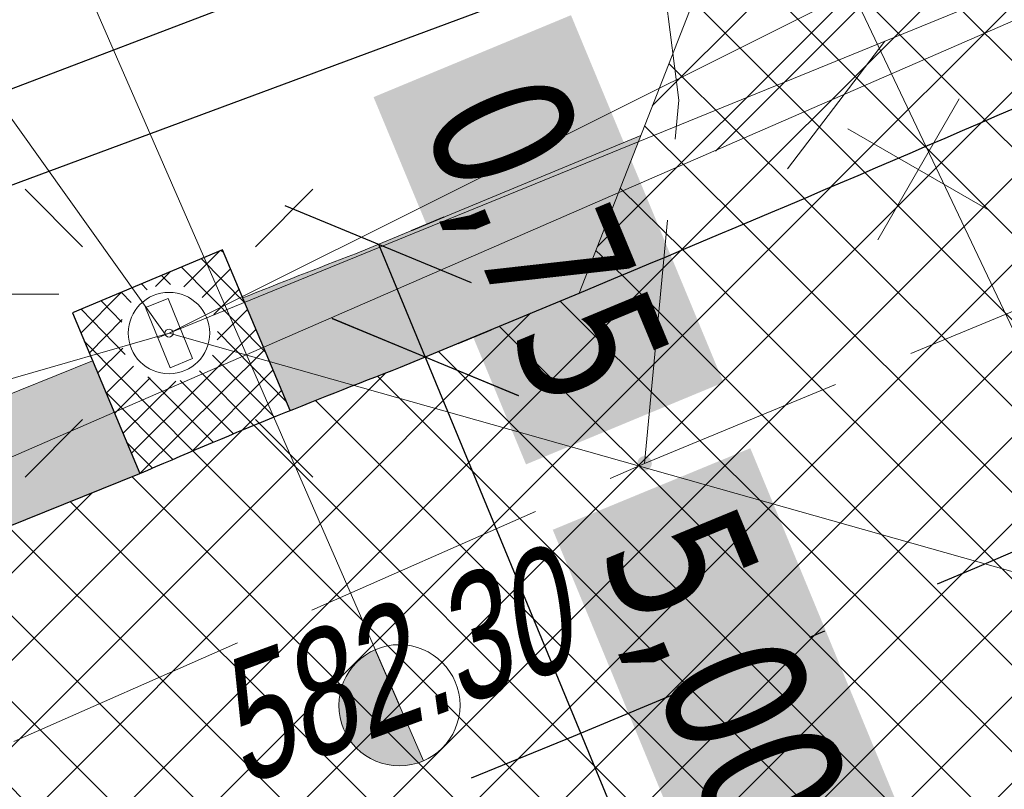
# Model space of a CAD drawing. Header units: metres. Extents: x 7403618 to 7449367, y 5479833 to 5516047.
# Tile 44 of 72: x 7449052 to 7449058, y 5479910 to 5479915. Entities that reach past the tile are written whole.
import ezdxf

# ---------------------------------------------------------------- set-up
doc = ezdxf.new("R2010")
doc.units = ezdxf.units.M
doc.header["$MEASUREMENT"] = 0
for name, pattern in [('0.5_0.5', [1, 0.5, -0.5]), ('3_SUEP_A', [0]), ('3_SUKP', [0]), ('3_SUTP_A', [0]), ('3_SUWP', [0]), ('DASHDOT', [1, 0.5, -0.25, 0, -0.25]), ('KTJZ01-500', [2, 1.5, -0.5])]:
    doc.linetypes.add(name, pattern=pattern)
doc.layers.get('0').update_dxf_attribs({"linetype": 'CONTINUOUS', "lineweight": 9})
doc.layers.get('Defpoints').update_dxf_attribs({"linetype": 'CONTINUOUS'})
for name, color, linetype, lineweight in [('0_kraw_najazd', 212, 'CONTINUOUS', 30), ('0_kraw_wysoki', 152, 'CONTINUOUS', 30), ('_MPZP_linie rozgraniczajace', 7, 'CONTINUOUS', 0), ('demontaż', 1, 'CONTINUOUS', 9), ('DR_ASFALT', 120, 'CONTINUOUS', 0), ('KANDESZCZ', 82, 'CONTINUOUS', 30), ('kilometraż', 251, 'CONTINUOUS', 9), ('KTJZ01', 7, 'CONTINUOUS', 15), ('mdcp', 253, 'CONTINUOUS', 5), ('OSIE', 30, 'DASHDOT', 30), ('RTPW02', 7, 'CONTINUOUS', 15), ('SUE_T_3', 7, 'CONTINUOUS', 18), ('SUEP_L_0', 1, '3_SUEP_A', 18), ('SUKP_L_0', 34, '3_SUKP', 18), ('SUP_T_2', 7, 'CONTINUOUS', 18), ('SUTP_L_0', 30, '3_SUTP_A', 18), ('SUWP_L_0', 5, '3_SUWP', 18), ('SUWR_T_0', 5, 'CONTINUOUS', 13), ('wodociag_proj', 150, 'CONTINUOUS', 25), ('Wymiary', 5, 'CONTINUOUS', 13)]:
    doc.layers.add(name, color=color, linetype=linetype, lineweight=lineweight)
doc.styles.get("Standard").update_dxf_attribs({"font": 'verdana.ttf', "width": 0.75})
doc.styles.add('Style-WORKING_1250 I 0.20944', font='WORKING_1250.shx', dxfattribs={"oblique": 12})
doc.dimstyles.new('RZUT', dxfattribs={"dimscale": 0.35, "dimtxt": 2.5, "dimasz": 2.5, "dimexe": 1.25, "dimexo": 0.625, "dimgap": 1, "dimtad": 1, "dimzin": 1, "dimtxsty": 'Standard', "dimblk": 'OBLIQUE', "dimcen": 2.5, "dimadec": 0, "dimazin": 0, "dimtfac": 1, "dimtmove": 0, "dimatfit": 3, "dimfxl": 1, "dimtfill": 2, "dimtfillclr": 256, "dimarcsym": 0})
pattern_1 = [(45, (0, 0), (-0.2651650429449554, 0.2651650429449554), []), (135, (0, 0), (-0.2651650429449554, -0.2651650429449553), [])]

# ---------------------------------------------------------------- blocks, each defined once
blk = doc.blocks.new('4_SUEO_W_1')
at = {"layer": 'SUE_T_3', "color": 252, "linetype": 'Continuous', "lineweight": 13, "true_color": 0x939598}
for p, q in [((-5.303500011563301, 5.30350000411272), (-8.83900000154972, 8.83899999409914)), ((5.30349999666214, 5.30350000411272), (8.83900000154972, 8.83899999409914)), ((-5.303500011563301, -5.30350000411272), (-8.83900000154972, -8.83899999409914)), ((5.30349999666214, -5.30350000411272), (8.83900000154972, -8.83899999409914))]:
    blk.add_line(p, q, dxfattribs=at)
blk.add_circle((0, 0), 0.25, dxfattribs=at)
blk = doc.blocks.new('4_SUPP_1')
at = {"layer": 'SUE_T_3', "color": 7, "linetype": 'Continuous', "lineweight": 13}
blk.add_circle((0, 0), 2.5, dxfattribs=at)
blk = doc.blocks.new('4_SUPP_2')
at = {"layer": 'SUP_T_2', "color": 252, "linetype": 'Continuous', "lineweight": 13, "true_color": 0x939598}
blk.add_circle((0, 0), 2.5, dxfattribs=at)
blk = doc.blocks.new('RTPW02_1')
at = {"linetype": 'ByBlock', "lineweight": -2}
h = blk.add_hatch(color=0, dxfattribs=at)
edge = h.paths.add_edge_path()
edge.add_arc((0, 0), 0.045, 0, 360)
blk = doc.blocks.new('mpzp_Borek')
at = {"layer": '_MPZP_linie rozgraniczajace', "color": 212, "linetype": 'Continuous', "lineweight": 30, "flags": 128}
blk.add_lwpolyline([(-6.394068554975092, 36.36666565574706), (-0.7159204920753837, 24.66261445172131), (-6.174270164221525, 16.68461692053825), (-20.26478518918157, 10.24084968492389), (-45.51567588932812, -7.137596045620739), (-70.87889941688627, -22.8772011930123), (-106.3142878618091, -36.02770042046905), (-142.7278017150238, -46.15974824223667), (-164.888052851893, -49.54043373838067), (-163.3077250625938, -59.89941588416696), (-140.5718155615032, -56.43091008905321), (-104.6775495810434, -45.98101945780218), (-65.69864661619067, -30.25132336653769), (-46.91640406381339, -20.17910148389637), (-18.39806026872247, -0.6023229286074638), (-4.775184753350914, 7.356496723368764), (3.565664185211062, 8.09292726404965)], dxfattribs=at)
blk = doc.blocks.new('MDCP_borek')
at = {"layer": 'KTJZ01', "color": 252, "linetype": 'KTJZ01-500', "lineweight": 13, "true_color": 0x939598, "flags": 128}
for points in [[(39.62273959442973, -60.19313309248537), (40.36273959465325, -66.12313309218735), (41.66273959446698, -74.25313309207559), (43.94273959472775, -83.95313309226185), (45.91273959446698, -90.9131330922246), (46.97273959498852, -91.80313309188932), (50.36273959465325, -93.70313309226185), (54.42273959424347, -93.29313309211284), (62.45273959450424, -91.12313309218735), (68.39273959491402, -89.68313309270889), (75.072739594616, -87.96313309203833), (85.85273959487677, -85.12313309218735), (92.52273959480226, -83.30313309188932), (95.38273959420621, -82.47313309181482), (101.572739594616, -80.4931330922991), (108.092739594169, -78.25313309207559), (116.3727395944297, -75.22313309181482), (124.5127395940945, -71.63313309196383), (131.7427395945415, -68.64313309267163), (141.592739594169, -64.19313309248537), (144.0227395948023, -62.90313309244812), (147.1827395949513, -61.28313309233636), (151.2627395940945, -59.06313309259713), (156.7927395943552, -55.92313309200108), (162.092739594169, -52.78313309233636), (168.2427395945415, -48.77313309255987), (176.892739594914, -42.83313309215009), (185.5427395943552, -36.80313309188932), (192.9327395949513, -31.89313309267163), (197.4527395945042, -29.22313309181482), (201.1927395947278, -26.98313309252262)], [(39.62273959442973, -60.19313309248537), (40.36273959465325, -66.12313309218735), (41.66273959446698, -74.25313309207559), (43.94273959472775, -83.95313309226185), (45.91273959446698, -90.9131330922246), (46.97273959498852, -91.80313309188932), (50.36273959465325, -93.70313309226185), (54.42273959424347, -93.29313309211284), (62.45273959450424, -91.12313309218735), (68.39273959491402, -89.68313309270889), (75.072739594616, -87.96313309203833), (85.85273959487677, -85.12313309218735), (92.52273959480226, -83.30313309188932), (95.38273959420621, -82.47313309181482), (101.572739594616, -80.4931330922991), (108.092739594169, -78.25313309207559), (116.3727395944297, -75.22313309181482), (124.5127395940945, -71.63313309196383), (131.7427395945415, -68.64313309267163), (141.592739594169, -64.19313309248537), (144.0227395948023, -62.90313309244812), (147.1827395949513, -61.28313309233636), (151.2627395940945, -59.06313309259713), (156.7927395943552, -55.92313309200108), (162.092739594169, -52.78313309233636), (168.2427395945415, -48.77313309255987), (176.892739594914, -42.83313309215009), (185.5427395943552, -36.80313309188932), (192.9327395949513, -31.89313309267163), (197.4527395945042, -29.22313309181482), (201.1927395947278, -26.98313309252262)], [(124.5127395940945, -71.63313309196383), (124.7227395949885, -69.40313309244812), (124.592739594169, -68.38313309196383), (123.1927395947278, -63.87313309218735)], [(124.5127395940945, -71.63313309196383), (124.7227395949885, -69.40313309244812), (124.592739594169, -68.38313309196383), (123.1927395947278, -63.87313309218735)]]:
    blk.add_lwpolyline(points, dxfattribs=at)
at = {"layer": 'SUEP_L_0', "linetype": 'Continuous', "lineweight": 13}
for p, q in [((126.0654075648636, -68.59812946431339), (121.5927395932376, -70.83313309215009)), ((126.0654075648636, -68.59812946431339), (121.5927395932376, -70.83313309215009)), ((124.9471075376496, -69.71589735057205), (126.0654075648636, -68.59812946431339)), ((124.9471075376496, -69.71589735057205), (126.0654075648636, -68.59812946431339)), ((121.5927395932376, -70.83313309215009), (116.7897060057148, -72.22268997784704)), ((121.5927395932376, -70.83313309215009), (116.7897060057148, -72.22268997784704))]:
    blk.add_line(p, q, dxfattribs=at)
at = {"layer": 'SUKP_L_0', "linetype": 'Continuous', "lineweight": 13}
blk.add_line((130.2727395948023, -67.39313309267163), (116.6527395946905, -73.32313309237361), dxfattribs=at)
blk.add_line((130.2727395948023, -67.39313309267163), (116.6527395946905, -73.32313309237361), dxfattribs=at)
at = {"layer": 'SUTP_L_0', "linetype": 'Continuous', "lineweight": 13}
for p, q in [((122.886217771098, -70.30537596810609), (129.4600794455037, -67.62314878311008)), ((122.886217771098, -70.30537596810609), (129.4600794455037, -67.62314878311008)), ((125.9879694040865, -69.03981807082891), (125.3898470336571, -69.82387778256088)), ((125.9879694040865, -69.03981807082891), (125.3898470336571, -69.82387778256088)), ((121.5927395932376, -70.83313309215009), (122.886217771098, -70.30537596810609)), ((121.5927395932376, -70.83313309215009), (122.886217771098, -70.30537596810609)), ((126.9888395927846, -72.36058309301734), (121.5927395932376, -70.83313309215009)), ((126.9888395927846, -72.36058309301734), (121.5927395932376, -70.83313309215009))]:
    blk.add_line(p, q, dxfattribs=at)
at = {"layer": 'SUWP_L_0', "linetype": 'Continuous', "lineweight": 13}
blk.add_line((124.0227395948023, -65.01313309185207), (129.7027395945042, -76.98313309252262), dxfattribs=at)
blk.add_line((124.0227395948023, -65.01313309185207), (129.7027395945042, -76.98313309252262), dxfattribs=at)
at = {"layer": 'SUWR_T_0', "linetype": 'Continuous', "lineweight": 13}
blk.add_line((118.2827395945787, -70.59313309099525), (120.9155777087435, -70.59313309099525), dxfattribs=at)
blk.add_line((118.2827395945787, -70.59313309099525), (120.9155777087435, -70.59313309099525), dxfattribs=at)
blk.add_blockref('mpzp_Borek', (205.3968539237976, -41.89200113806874))
blk.add_blockref('mpzp_Borek', (205.3968539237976, -41.89200113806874))
at = {"layer": 'RTPW02', "color": 252, "linetype": 'Continuous', "lineweight": 13, "true_color": 0x939598}
blk.add_blockref('RTPW02_1', (124.5127395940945, -71.63313309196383), dxfattribs=at)
blk.add_blockref('RTPW02_1', (124.5127395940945, -71.63313309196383), dxfattribs=at)
at = {"layer": 'SUE_T_3', "color": 252, "linetype": 'Continuous', "lineweight": 13, "true_color": 0x939598, "xscale": 0.1, "yscale": 0.1, "zscale": 0.1}
for name in ['4_SUEO_W_1', '4_SUEO_W_1', '4_SUPP_1', '4_SUPP_1']:
    blk.add_blockref(name, (121.5927395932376, -70.83313309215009), dxfattribs=at)
at = {"layer": 'SUP_T_2', "color": 252, "linetype": 'Continuous', "lineweight": 13, "true_color": 0x939598, "xscale": 0.1, "yscale": 0.1, "zscale": 0.1}
blk.add_blockref('4_SUPP_2', (121.5927395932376, -70.83313309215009), dxfattribs=at)
blk.add_blockref('4_SUPP_2', (121.5927395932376, -70.83313309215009), dxfattribs=at)
at = {"layer": 'RTPW02', "color": 252, "linetype": 'Continuous', "lineweight": 13, "true_color": 0x939598, "style": 'Style-WORKING_1250 I 0.20944', "oblique": 12, "width": 0.725}
blk.add_text('582.30', height=0.75, rotation=20.09969661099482, dxfattribs=at).set_placement((122.0425188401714, -73.6163702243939))
blk.add_text('582.30', height=0.75, rotation=20.09969661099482, dxfattribs=at).set_placement((122.0425188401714, -73.6163702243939))
blk = doc.blocks.new('*D44')
at = {"layer": 'Defpoints', "color": 0, "transparency": 16777216}
for p in [(7449070.319951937, 5479927.431791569), (7448971.34022912, 5479913.183476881)]:
    blk.add_point(p, dxfattribs=at)
at = {"layer": 'Wymiary', "color": 0, "lineweight": -2, "transparency": 16777216}
blk.add_line((7448990.194327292, 5479915.897559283), (7448972.72594524, 5479913.382953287), dxfattribs=at)
at = {"layer": 'Wymiary', "color": 0, "transparency": 16777216}
blk.add_solid([(7448972.692699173, 5479913.613905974), (7448972.759191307, 5479913.1520006), (7448971.34022912, 5479913.183476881)], dxfattribs=at)
at = {"layer": 'Wymiary', "color": 0, "transparency": 16777216, "insert": (7448988.182962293, 5479916.522377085), "char_height": 0.875, "attachment_point": 5, "rotation": 8.191560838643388, "bg_fill": 1, "box_fill_scale": 1.25, "bg_fill_color": 256, "bg_fill_true_color": 16448250, "bg_fill_transparency": 0}
blk.add_mtext('R100,0', dxfattribs=at)
blk = doc.blocks.new('hektometr')
at = {"layer": 'KANDESZCZ', "ltscale": 2, "transparency": 33554687}
h = blk.add_hatch(color=0, dxfattribs=at)
h.dxf.hatch_style = 1
h.paths.add_polyline_path([(-0.5814234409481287, -0.05149595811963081), (0.1628465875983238, -0.05149595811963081, 1)])
at = {"layer": 'DR_ASFALT', "color": 0, "ltscale": 2}
blk.add_lwpolyline([(-0.5814234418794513, -0.05149595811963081), (0.1628465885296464, -0.05149595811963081)], dxfattribs=at)
blk.add_circle((-0.2092884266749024, -0.05149595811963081), 0.3721350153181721, dxfattribs=at)
blk = doc.blocks.new('demontaż')
at = {"layer": 'demontaż'}
for points in [[(-0.25, -0.4330127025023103), (0.25, 0.4330127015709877)], [(-0.4330127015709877, 0.2499999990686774), (0.4330127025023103, -0.2500000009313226)]]:
    blk.add_lwpolyline(points, dxfattribs=at)
blk = doc.blocks.new('_Oblique')
at = {"color": 0, "linetype": 'ByBlock', "lineweight": -2}
blk.add_line((-0.5, -0.5), (0.5, 0.5), dxfattribs=at)
blk = doc.blocks.new('*D193')
at = {"layer": 'Defpoints', "color": 0, "transparency": 16777216}
for p in [(7449054.295979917, 5479913.535824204), (7449054.583471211, 5479912.843113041), (7449054.583471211, 5479912.843113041)]:
    blk.add_point(p, dxfattribs=at)
at = {"layer": 'Wymiary', "color": 0, "lineweight": -2, "transparency": 16777216}
for p, q in [((7449054.498020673, 5479913.619675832), (7449054.700061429, 5479913.703527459)), ((7449054.295979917, 5479913.535824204), (7449054.583471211, 5479912.843113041)), ((7449054.785511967, 5479912.926964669), (7449054.987552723, 5479913.010816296))]:
    blk.add_line(p, q, dxfattribs=at)
at = {"layer": 'Wymiary', "color": 0, "lineweight": -2, "transparency": 16777216, "xscale": 0.875, "yscale": 0.875, "zscale": 0.875}
for p, rotation in [((7449054.295979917, 5479913.535824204), 112.5395903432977), ((7449054.583471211, 5479912.843113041), 292.5395903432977)]:
    blk.add_blockref('_Oblique', p, dxfattribs=dict(at, rotation=rotation))
at = {"layer": 'Wymiary', "color": 0, "transparency": 16777216, "insert": (7449055.275623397, 5479913.536385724), "char_height": 0.875, "attachment_point": 5, "rotation": 292.5395903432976, "bg_fill": 1, "box_fill_scale": 1.25, "bg_fill_color": 256, "bg_fill_true_color": 16448250, "bg_fill_transparency": 0}
blk.add_mtext('0,75', dxfattribs=at)
blk = doc.blocks.new('*D194')
at = {"layer": 'Defpoints', "color": 0, "transparency": 16777216}
for p in [(7449054.58347121, 5479912.843113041), (7449056.491874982, 5479908.221258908), (7449056.491874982, 5479908.221258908)]:
    blk.add_point(p, dxfattribs=at)
at = {"layer": 'Wymiary', "color": 0, "lineweight": -2, "transparency": 16777216}
for p, q in [((7449054.785663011, 5479912.926599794), (7449054.987854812, 5479913.010086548)), ((7449054.58347121, 5479912.843113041), (7449056.491874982, 5479908.221258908)), ((7449056.694066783, 5479908.304745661), (7449056.896258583, 5479908.388232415))]:
    blk.add_line(p, q, dxfattribs=at)
at = {"layer": 'Wymiary', "color": 0, "lineweight": -2, "transparency": 16777216, "xscale": 0.875, "yscale": 0.875, "zscale": 0.875}
for p, rotation in [((7449054.58347121, 5479912.843113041), 112.4361561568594), ((7449056.491874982, 5479908.221258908), 292.4361561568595)]:
    blk.add_blockref('_Oblique', p, dxfattribs=dict(at, rotation=rotation))
at = {"layer": 'Wymiary', "color": 0, "transparency": 16777216, "insert": (7449056.374195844, 5479910.877593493), "char_height": 0.875, "attachment_point": 5, "rotation": 292.4361561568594, "bg_fill": 1, "box_fill_scale": 1.25, "bg_fill_color": 256, "bg_fill_true_color": 16448250, "bg_fill_transparency": 0}
blk.add_mtext('5,00', dxfattribs=at)

msp = doc.modelspace()

# ---------------------------------------------------------------- hatches: boundary and pattern name
at = {"true_color": 0xf26722, "transparency": 33554597}
h = msp.add_hatch(dxfattribs=at)
h.set_pattern_fill('ANSI37', color=30, scale=3)
h.set_pattern_definition(pattern_1)
edge = h.paths.add_edge_path()
edge.add_arc((7448963.940824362, 5480132.365343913), 242.5000375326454, 304.1261980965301, 304.5532540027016)
edge.add_line((7449101.480051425, 5479932.642462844), (7449105.952373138, 5479935.722328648))
edge.add_line((7449105.952373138, 5479935.722328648), (7449113.157132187, 5479940.683768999))
edge.add_line((7449113.157132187, 5479940.683768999), (7449113.287449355, 5479940.773631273))
edge.add_arc((7449185.601831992, 5479835.764782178), 127.4999149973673, 114.49688176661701, 124.55325567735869, ccw=False)
edge.add_arc((7449136.46357333, 5479943.596417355), 9.000000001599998, 11.986846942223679, 114.47580315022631, ccw=False)
edge.add_arc((7449048.761343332, 5479928.374101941), 98.00778045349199, 10.04311602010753, 21.91673949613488)
edge.add_line((7449139.68583123, 5479964.956372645), (7449139.261919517, 5479965.675018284))
edge.add_arc((7449132.331157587, 5479964.692908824), 6.999999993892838, -34.024955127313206, 8.06528452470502, ccw=False)
edge.add_arc((7449132.331157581, 5479964.692908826), 7.000000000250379, 292.5956827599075, 325.97504488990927, ccw=False)
edge.add_line((7449135.020737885, 5479958.230234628), (7449134.691964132, 5479958.093900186))
edge.add_arc((7449185.601877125, 5479835.764710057), 132.4999999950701, 112.5956828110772, 124.5532540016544)
edge.add_line((7449110.451589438, 5479944.891628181), (7449098.64419138, 5479936.760459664))
edge.add_arc((7448963.940845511, 5480132.365312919), 237.5000000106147, 302.90328795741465, 304.5532540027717, ccw=False)
edge.add_line((7449092.95622043, 5479932.96299839), (7449087.576032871, 5479929.566326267))
edge.add_line((7449087.576032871, 5479929.566326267), (7449087.407217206, 5479929.446884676))
edge.add_arc((7449019.272443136, 5480045.857529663), 134.884341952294, 299.91552251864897, 300.340300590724, ccw=False)
edge.add_line((7449086.542310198, 5479928.944952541), (7449085.730183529, 5479928.469243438))
edge.add_line((7449085.730183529, 5479928.469243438), (7449084.870686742, 5479927.95830838))
edge.add_arc((7448963.940845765, 5480132.365312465), 237.4999994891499, 298.3133183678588, 300.60911080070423, ccw=False)
edge.add_arc((7448968.112777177, 5480124.354762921), 228.4690927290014, 296.67637348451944, 298.3450460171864, ccw=False)
edge.add_arc((7448963.940847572, 5480132.365308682), 237.4999952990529, 294.4781839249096, 296.70810114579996, ccw=False)
edge.add_line((7449062.348194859, 5479916.212025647), (7449062.343222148, 5479916.213892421))
edge.add_arc((7448969.571637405, 5480119.182714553), 223.1656552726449, 292.65404222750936, 294.5638643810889, ccw=False)
edge.add_line((7449055.527446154, 5479913.234884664), (7449054.431496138, 5479912.780039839))
edge.add_arc((7449067.390322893, 5479878.716682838), 36.44507485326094, 110.8284690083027, 113.5457394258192)
edge.add_line((7449052.831206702, 5479912.127393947), (7449052.831217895, 5479912.1273673))
edge.add_line((7449052.831217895, 5479912.1273673), (7449051.895513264, 5479911.7520168))
edge.add_line((7449051.895513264, 5479911.7520168), (7449050.962452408, 5479911.382304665))
edge.add_arc((7448963.940845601, 5480132.365312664), 237.4999997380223, 284.7156754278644, 291.4941831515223, ccw=False)
edge.add_arc((7448717.710011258, 5481097.568519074), 1233.61110819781, 284.06401995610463, 284.38919123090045, ccw=False)
edge.add_line((7449017.484804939, 5479900.935141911), (7448999.675287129, 5479896.454292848))
edge.add_line((7448999.675287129, 5479896.454292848), (7448992.95259713, 5479894.762873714))
edge.add_line((7448992.95259713, 5479894.762873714), (7448988.651001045, 5479893.680598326))
edge.add_line((7448988.651001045, 5479893.680598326), (7448982.780817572, 5479892.203668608))
edge.add_arc((7448981.56084552, 5479897.052551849), 5.000000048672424, 274.01016099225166, 284.1224141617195, ccw=False)
edge.add_arc((7448981.560845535, 5479897.052551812), 5.000000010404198, 195.6051275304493, 274.01016085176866, ccw=False)
edge.add_line((7448976.745153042, 5479895.707521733), (7448973.835431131, 5479894.970989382))
edge.add_line((7448973.835431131, 5479894.970989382), (7448974.778599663, 5479891.244940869))
edge.add_line((7448974.778599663, 5479891.244940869), (7448976.619016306, 5479883.974255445))
edge.add_line((7448976.619016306, 5479883.974255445), (7448977.517036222, 5479880.426569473))
edge.add_line((7448977.517036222, 5479880.426569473), (7448980.887190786, 5479880.346057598))
edge.add_arc((7448988.887182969, 5479880.334872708), 8.000000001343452, 104.1224141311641, 179.9198940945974, ccw=False)
edge.add_line((7448986.935227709, 5479888.093085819), (7448989.319759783, 5479888.693030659))
edge.add_line((7448989.319759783, 5479888.693030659), (7448996.108326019, 5479890.400913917))
edge.add_line((7448996.108326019, 5479890.400913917), (7449012.290843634, 5479894.472522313))
edge.add_line((7449012.290843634, 5479894.472522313), (7449023.109489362, 5479897.194478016))
edge.add_arc((7448963.940845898, 5480132.365311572), 242.4999986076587, 284.1224141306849, 287.038632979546)
edge.add_arc((7448963.940846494, 5480132.365309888), 242.4999968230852, 287.0386329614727, 288.4359613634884)
edge.add_arc((7448963.940845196, 5480132.365313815), 242.5000009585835, 288.4359613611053, 291.6027973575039)
edge.add_arc((7448963.940845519, 5480132.36531293), 242.5000000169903, 291.6027973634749, 294.2007081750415)
edge.add_arc((7448963.940844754, 5480132.36531454), 242.5000017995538, 294.2007081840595, 295.6425719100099)
edge.add_arc((7448963.9408455, 5480132.365312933), 242.5000000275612, 295.6425719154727, 296.2927156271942)
edge.add_arc((7448963.940847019, 5480132.365310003), 242.499996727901, 296.2927156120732, 298.1016353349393)
edge.add_arc((7448963.940845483, 5480132.365312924), 242.5000000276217, 298.1016353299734, 299.9233017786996)
edge.add_arc((7448963.940846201, 5480132.365311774), 242.4999986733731, 299.9233017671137, 301.4372489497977)
edge.add_arc((7448963.94084553, 5480132.365312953), 242.5000000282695, 301.4372489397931, 304.1261980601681)
at = {"true_color": 0x636466, "transparency": 33554597}
h = msp.add_hatch(color=251, dxfattribs=at)
h.dxf.hatch_style = 1
edge = h.paths.add_edge_path()
edge.add_line((7449138.132715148, 5479960.776031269), (7449136.060730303, 5479962.17491611))
edge.add_arc((7449132.331157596, 5479964.692908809), 4.499999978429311, 289.6847573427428, 325.97504496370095, ccw=False)
edge.add_line((7449133.846959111, 5479960.455887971), (7449134.691964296, 5479958.093900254))
edge.add_line((7449134.691964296, 5479958.093900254), (7449135.020737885, 5479958.230234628))
edge.add_arc((7449132.331157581, 5479964.692908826), 7.000000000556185, 292.5956827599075, 325.9750448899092)
edge = h.paths.add_edge_path()
edge.add_arc((7448968.985379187, 5479897.837395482), 3.999999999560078, 14.18136866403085, 70.81435755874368)
edge.add_line((7448970.29989914, 5479901.615230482), (7448971.801431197, 5479895.673110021))
edge.add_line((7448971.801431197, 5479895.673110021), (7448971.450757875, 5479894.367361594))
edge.add_line((7448971.450757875, 5479894.367361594), (7448973.835431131, 5479894.970989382))
edge.add_line((7448973.835431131, 5479894.970989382), (7448972.863479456, 5479898.817364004))
h.paths.add_polyline_path([(7448973.330527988, 5479888.815313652), (7448974.778599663, 5479891.244940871), (7448973.835431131, 5479894.970989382), (7448971.450757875, 5479894.367361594), (7448971.86157287, 5479892.683239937), (7448972.75, 5479889.04), (7448972.840162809, 5479888.691188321)])
edge = h.paths.add_edge_path()
edge.add_arc((7448975.907807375, 5479874.55843993), 2.999999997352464, 297.7196980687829, 374.2048168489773)
edge.add_line((7448978.816081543, 5479875.294606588), (7448977.953676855, 5479878.701592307))
edge.add_line((7448977.953676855, 5479878.701592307), (7448976.619016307, 5479883.974255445))
edge.add_line((7448976.619016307, 5479883.974255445), (7448974.18938909, 5479885.422327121))
edge.add_line((7448974.18938909, 5479885.422327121), (7448973.716084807, 5479885.302520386))
edge.add_line((7448973.716084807, 5479885.302520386), (7448973.74, 5479885.21))
edge.add_line((7448973.74, 5479885.21), (7448974.928909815, 5479879.852251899))
edge.add_line((7448974.928909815, 5479879.852251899), (7448976.11, 5479874.55))
edge.add_line((7448976.11, 5479874.55), (7448976.54, 5479874.63))
edge.add_line((7448976.54, 5479874.63), (7448977.30324652, 5479871.902738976))
edge = h.paths.add_edge_path()
edge.add_arc((7448963.940845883, 5480132.365312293), 242.4999992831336, 298.1007414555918, 299.9233017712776)
edge.add_line((7449084.909608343, 5479922.192031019), (7449086.834023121, 5479921.688886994))
edge.add_line((7449086.834023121, 5479921.688886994), (7449087.153130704, 5479921.137684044))
edge.add_arc((7391380.449488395, 5591206.83450353), 125357.7678560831, 297.40559555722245, 297.4087963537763, ccw=False)
edge.add_arc((7449127.238906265, 5479824.653508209), 104.1224578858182, 116.4038525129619, 118.3765847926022)
edge.add_line((7449077.753179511, 5479916.264910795), (7449077.570625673, 5479916.632774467))
edge.add_line((7449077.570625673, 5479916.632774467), (7449078.163994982, 5479918.451026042))
edge = h.paths.add_edge_path()
edge.add_arc((7448963.940846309, 5480132.365311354), 242.499998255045, 295.6425719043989, 296.2927156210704)
edge.add_line((7449071.35796925, 5479914.953695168), (7449073.118197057, 5479914.356943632))
edge.add_line((7449073.118197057, 5479914.356943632), (7449073.296008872, 5479913.998635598))
edge.add_arc((7448937.399040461, 5480186.93809999), 304.8998806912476, 296.2060261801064, 296.46878225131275, ccw=False)
edge.add_line((7449072.04289516, 5479913.378290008), (7449068.407007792, 5479911.676434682))
edge.add_line((7449068.407007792, 5479911.676434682), (7449068.253296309, 5479912.00426224))
edge.add_line((7449068.253296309, 5479912.00426224), (7449068.884104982, 5479913.748839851))
edge = h.paths.add_edge_path()
edge.add_arc((7448963.940844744, 5480132.365314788), 242.50000203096, 291.6027973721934, 294.2007081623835)
edge.add_line((7449063.349915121, 5479911.17741342), (7449065.070070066, 5479910.555435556))
edge.add_line((7449065.070070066, 5479910.555435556), (7449065.240499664, 5479910.191952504))
edge.add_line((7449065.240499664, 5479910.191952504), (7449064.209648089, 5479909.703975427))
edge.add_line((7449064.209648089, 5479909.703975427), (7449058.8, 5479907.54))
edge.add_line((7449058.8, 5479907.54), (7449057.19, 5479906.89))
edge.add_line((7449057.19, 5479906.89), (7449052.87, 5479905.12))
edge.add_line((7449052.87, 5479905.12), (7449052.467491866, 5479904.952942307))
edge.add_line((7449052.467491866, 5479904.952942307), (7449052.428435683, 5479905.050788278))
edge.add_line((7449052.428435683, 5479905.050788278), (7449053.222057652, 5479906.898873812))
edge = h.paths.add_edge_path()
edge.add_arc((7448963.94091769, 5480132.365115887), 242.4997901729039, 290.0389534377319, 290.200748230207)
edge.add_line((7449047.67863053, 5479904.781848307), (7449049.642199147, 5479903.938634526))
edge.add_line((7449049.642199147, 5479903.938634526), (7449049.696408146, 5479903.802826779))
edge.add_line((7449049.696408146, 5479903.802826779), (7449049.28, 5479903.63))
edge.add_line((7449049.28, 5479903.63), (7449046.390000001, 5479902.41))
edge.add_line((7449046.390000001, 5479902.41), (7449046.197615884, 5479902.341885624))
edge.add_line((7449046.197615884, 5479902.341885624), (7449046.116157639, 5479902.558870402))
edge.add_line((7449046.116157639, 5479902.558870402), (7449047.035636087, 5479904.546293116))
edge = h.paths.add_edge_path()
edge.add_line((7449108.968512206, 5479937.799393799), (7449105.952373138, 5479935.722328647))
edge.add_line((7449105.952373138, 5479935.722328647), (7449105.391639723, 5479933.067373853))
edge.add_line((7449105.391639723, 5479933.067373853), (7449105.656061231, 5479932.667549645))
edge.add_arc((7448937.398989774, 5480186.93820355), 304.8999959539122, 303.4935747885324, 304.5532540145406)
edge.add_line((7449110.32972502, 5479935.822755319), (7449111.544648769, 5479936.659412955))
edge.add_line((7449111.544648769, 5479936.659412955), (7449117.01, 5479940.46))
edge.add_line((7449117.01, 5479940.46), (7449117.706891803, 5479940.934479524))
edge.add_line((7449117.706891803, 5479940.934479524), (7449120.810000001, 5479943.04))
edge.add_line((7449120.810000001, 5479943.04), (7449121.02852952, 5479942.992559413))
edge.add_arc((7449185.548498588, 5479835.866047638), 125.0556513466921, 114.49548646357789, 121.05964143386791, ccw=False)
edge.add_arc((7449136.383070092, 5479943.256511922), 6.949224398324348, 75.44977175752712, 112.732113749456, ccw=False)
edge.add_line((7449138.128914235, 5479949.982859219), (7449141.725781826, 5479950.377455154))
edge.add_line((7449141.725781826, 5479950.377455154), (7449141.663851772, 5479950.941967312))
edge.add_arc((7449136.463573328, 5479943.596417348), 9.000000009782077, 54.70343351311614, 89.30730776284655)
edge.add_arc((7449136.463554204, 5479943.596508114), 8.999909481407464, 89.30717903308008, 114.4984783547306)
edge.add_arc((7449185.601877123, 5479835.764710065), 127.4999999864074, 114.498478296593, 124.5532540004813)
edge.add_line((7449113.287449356, 5479940.773631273), (7449108.968512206, 5479937.799393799))
h.paths.add_polyline_path([(7449014.762569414, 5479892.69178986), (7449014.641086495, 5479893.13619867), (7449012.290843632, 5479894.472522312), (7448996.108326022, 5479890.400913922), (7448994.656761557, 5479887.973371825), (7448994.737253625, 5479887.653449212)])
edge = h.paths.add_edge_path()
edge.add_line((7448987.503734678, 5479885.833506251), (7448991.827923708, 5479886.92146599))
edge.add_line((7448991.827923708, 5479886.92146599), (7448991.747431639, 5479887.241388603))
edge.add_line((7448991.747431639, 5479887.241388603), (7448989.319759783, 5479888.693030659))
edge.add_line((7448989.319759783, 5479888.693030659), (7448986.935227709, 5479888.093085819))
edge.add_arc((7448988.887182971, 5479880.334872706), 8.000000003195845, 104.1224141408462, 179.9198940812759)
edge.add_line((7448980.887190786, 5479880.346057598), (7448983.187554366, 5479880.292861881))
edge.add_line((7448983.187554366, 5479880.292861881), (7448983.217410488, 5479880.385666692))
edge.add_arc((7448988.887182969, 5479880.334872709), 5.670000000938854, 104.12241413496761, 179.4867160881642, ccw=False)
edge = h.paths.add_edge_path()
edge.add_line((7449033.791762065, 5479898.193080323), (7449033.903092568, 5479897.850459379))
edge.add_line((7449033.903092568, 5479897.850459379), (7449036.795165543, 5479898.818373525))
edge.add_line((7449036.795165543, 5479898.818373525), (7449036.8, 5479898.810000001))
edge.add_line((7449036.8, 5479898.810000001), (7449041.600000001, 5479900.72))
edge.add_line((7449041.600000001, 5479900.72), (7449042.689999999, 5479901.1))
edge.add_line((7449042.689999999, 5479901.1), (7449042.897717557, 5479901.173543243))
edge.add_line((7449042.897717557, 5479901.173543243), (7449042.841256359, 5479901.323942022))
edge.add_line((7449042.841256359, 5479901.323942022), (7449040.630144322, 5479902.310968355))
edge.add_arc((7448963.94084489, 5480132.365314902), 242.5000020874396, 287.03863297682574, 288.43596134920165, ccw=False)
edge.add_line((7449034.997334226, 5479900.509268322), (7449033.791762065, 5479898.193080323))
edge = h.paths.add_edge_path()
edge.add_line((7449099.032881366, 5479928.122722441), (7449102.796331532, 5479930.631317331))
edge.add_line((7449102.796331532, 5479930.631317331), (7449102.475151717, 5479931.132399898))
edge.add_line((7449102.475151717, 5479931.132399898), (7449099.987603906, 5479931.622867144))
edge.add_arc((7448963.940844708, 5480132.365314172), 242.5000014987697, 301.4372489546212, 304.12619805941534, ccw=False)
edge.add_line((7449090.420219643, 5479925.461427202), (7449089.863146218, 5479923.442295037))
edge.add_line((7449089.863146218, 5479923.442295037), (7449090.179214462, 5479922.895297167))
edge.add_arc((7449082.78771715, 5479949.107365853), 27.23429414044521, 285.7478321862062, 285.7481361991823)
edge.add_line((7449090.179353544, 5479922.895336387), (7449092.670140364, 5479924.153305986))
edge.add_line((7449092.670140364, 5479924.153305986), (7449099.032881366, 5479928.122722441))
at = {"true_color": 0x991b1e, "transparency": 33554597}
h = msp.add_hatch(dxfattribs=at)
h.set_pattern_fill('GRAVEL', color=244)
h.set_pattern_definition([(228.012787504, (0.72, 1), (-8.000000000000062, -9.000000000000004), [0.134536, -13.3190880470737]), (184.969740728, (0.63, 0.9), (11.99999999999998, 1.000000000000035), [0.230868, -22.85592476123]), (132.510447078, (0.4, 0.88), (10.00000000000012, -10.99999999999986), [0.162788, -16.1160325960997]), (267.273689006, (0.01, 0.63), (1.000000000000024, 20.00000000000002), [0.210238, -20.813558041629]), (292.833654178, (0, 0.42), (-4.999999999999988, 12.00000000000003), [0.206155, -20.4093731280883]), (357.273689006, (0.08, 0.23), (-20.00000000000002, 1.000000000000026), [0.210238, -20.813558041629]), (37.6942404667, (0.29, 0.22), (-13, -9.999999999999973), [0.278029, -27.524848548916]), (72.2553283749, (0.51, 0.39), (7.000000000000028, 22), [0.2624879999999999, -25.98632149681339]), (121.429565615, (0.59, 0.64), (-8.00000000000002, 12.99999999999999), [0.21095, -20.884073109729]), (175.236358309, (0.48, 0.82), (10.99999999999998, -1.000000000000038), [0.240832, -11.8007625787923]), (222.397437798, (0.24, 0.84), (-11.99999999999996, -10.99999999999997), [0.311448, -30.8333750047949]), (138.814074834, (1, 0.62), (-7.000000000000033, 6), [0.106301, -10.5238448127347]), (171.46923439, (0.92, 0.69), (13, -1.999999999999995), [0.202237, -20.021511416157]), (225, (0.72, 0.72), (-1.110223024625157e-16, -0.9999999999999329), [0.141421, -1.2727925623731]), (203.198590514, (0.65, 0.84), (4.999999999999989, 1.999999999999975), [0.076158, -7.5396151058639]), (291.801409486, (0.58, 0.81), (-0.9999999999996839, 3.000000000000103), [0.107703, -5.2774618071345]), (30.96375653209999, (0.62, 0.71), (3.000000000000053, 1.99999999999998), [0.174929, -5.656022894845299]), (161.565051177, (0.77, 0.8), (2.000000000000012, -0.9999999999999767), [0.126491, -3.035786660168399]), (16.389540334, (0, 0.81), (9.999999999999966, 3.000000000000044), [0.1772, -17.5428451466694]), (70.3461759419, (0.17, 0.86), (-4.00000000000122, -11.0000000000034), [0.148661, -14.717407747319]), (293.198590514, (0.77, 1), (-1.99999999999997, 4.999999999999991), [0.152315, -7.4634581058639]), (343.610459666, (0.83, 0.86), (-9.999999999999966, 3.000000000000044), [0.1772, -17.54284514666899]), (339.44395478, (0, 0.19), (-5.000000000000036, 2.000000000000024), [0.17088, -8.373123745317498]), (294.775140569, (0.16, 0.13), (-5.000000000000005, 11), [0.143178, -14.174643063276]), (66.8014094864, (0.78, 0), (1.999999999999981, 4.99999999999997), [0.152315, -7.4634581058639]), (17.3540246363, (0.84, 0.14), (-12.99999999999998, -3.999999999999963), [0.167631, -16.59542361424]), (69.44395478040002, (0.29, 0), (-2.000000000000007, -4.999999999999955), [0.08543999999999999, -8.458563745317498]), (101.309932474, (0.72, 0), (-0.9999999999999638, 4.000000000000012), [0.05099, -5.0480295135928]), (165.963756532, (0.71, 0.05), (2.999999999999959, -1.000000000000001), [0.206155, -3.9169506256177]), (186.009005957, (0.51, 0.1), (10.00000000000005, 0.9999999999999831), [0.19105, -18.9139231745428]), (303.690067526, (0.62, 0.62), (-0.9999999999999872, 1.999999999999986), [0.144222, -3.461329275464]), (353.157226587, (0.7, 0.5), (17.00000000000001, -2.000000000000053), [0.251794, -24.9275626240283]), (60.9453959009, (0.95, 0.47), (-3.999999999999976, -6.999999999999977), [0.102956, -10.192674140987]), (90, (1, 0.56), (-0.9999999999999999, 1), [0.06, -0.94]), (120.256437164, (0.49, 0.13), (4.000000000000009, -7.000000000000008), [0.138924, -13.7535199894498]), (48.01278750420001, (0.42, 0.25), (8, 8.999999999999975), [0.269072, -13.1845520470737]), (0, (0.6, 0.45), (1, 1), [0.26, -0.74]), (325.3048464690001, (0.86, 0.45), (10.00000000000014, -6.999999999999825), [0.158114, -15.653274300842]), (254.054604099, (0.99, 0.36), (-1.000000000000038, -4.000000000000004), [0.145602, -7.1345078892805]), (207.645975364, (0.95, 0.22), (-18.99999999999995, -10.00000000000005), [0.237065, -23.4694741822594]), (175.42607874, (0.74, 0.11), (-12.99999999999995, 1.000000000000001), [0.250799, -24.8290734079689])])
edge = h.paths.add_edge_path()
edge.add_line((7449134.691964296, 5479958.093900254), (7449134.439006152, 5479958.800977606))
edge.add_arc((7449185.601877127, 5479835.764710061), 133.2499999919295, 112.5792845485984, 124.5532539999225)
edge.add_line((7449110.026210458, 5479945.509327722), (7449098.218812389, 5479937.378159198))
edge.add_arc((7448963.94084552, 5480132.365312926), 236.7500000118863, 302.6563567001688, 304.55325399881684, ccw=False)
edge.add_line((7449091.690948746, 5479933.040267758), (7449092.95622043, 5479932.96299839))
edge.add_arc((7448963.940845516, 5480132.365312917), 237.5000000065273, 302.9032879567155, 304.5532539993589)
edge.add_line((7449098.64419137, 5479936.760459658), (7449110.451589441, 5479944.891628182))
edge.add_arc((7449185.601877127, 5479835.764710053), 132.499999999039, 112.59568273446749, 124.5532539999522, ccw=False)
edge = h.paths.add_edge_path()
edge.add_arc((7448963.940845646, 5480132.365312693), 236.7499997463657, 301.32275353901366, 301.48087624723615, ccw=False)
edge.add_line((7449087.017321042, 5479930.12104557), (7449087.407217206, 5479929.446884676))
edge.add_line((7449087.407217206, 5479929.446884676), (7449087.521494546, 5479929.527738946))
edge.add_line((7449087.521494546, 5479929.527738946), (7449087.57499766, 5479930.461477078))
edge = h.paths.add_edge_path()
edge.add_line((7449086.542310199, 5479928.944952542), (7449086.161797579, 5479929.602886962))
edge.add_arc((7448963.940845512, 5480132.365312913), 236.7500000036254, 298.1204522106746, 301.08069427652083, ccw=False)
edge.add_line((7449075.527449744, 5479923.561595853), (7449076.585398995, 5479923.278119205))
edge.add_arc((7448963.940845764, 5480132.365312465), 237.4999994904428, 298.3133179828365, 300.6091108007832)
edge.add_line((7449084.870686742, 5479927.95830838), (7449085.730183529, 5479928.469243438))
edge.add_line((7449085.730183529, 5479928.469243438), (7449086.542310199, 5479928.944952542))
edge = h.paths.add_edge_path()
edge.add_arc((7448963.940847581, 5480132.365308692), 236.7499953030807, 294.2967346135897, 296.8688429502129, ccw=False)
edge.add_line((7449061.354572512, 5479916.585035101), (7449062.348194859, 5479916.212025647))
edge.add_arc((7448963.940847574, 5480132.365308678), 237.4999952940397, 294.4781839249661, 296.7081011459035)
edge.add_line((7449070.68410644, 5479920.204698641), (7449070.939934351, 5479921.174031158))
edge = h.paths.add_edge_path()
edge.add_line((7449055.90628135, 5479914.204136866), (7449054.154296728, 5479913.477022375))
edge.add_arc((7449067.390322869, 5479878.71668284), 37.19507484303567, 110.8458095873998, 111.9899288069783)
edge.add_line((7449053.462864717, 5479913.205804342), (7449053.75334256, 5479912.514260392))
edge.add_arc((7449067.390322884, 5479878.716682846), 36.44507484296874, 110.82846899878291, 111.97357685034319, ccw=False)
edge.add_line((7449054.431496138, 5479912.780039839), (7449055.527446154, 5479913.234884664))
edge.add_line((7449055.527446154, 5479913.234884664), (7449055.90628135, 5479914.204136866))
edge = h.paths.add_edge_path()
edge.add_line((7449050.962452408, 5479911.382304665), (7449051.895513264, 5479911.7520168))
edge.add_line((7449051.895513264, 5479911.7520168), (7449052.830307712, 5479912.127002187))
edge.add_line((7449052.830307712, 5479912.127002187), (7449052.540738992, 5479912.81891377))
edge.add_arc((7448963.940845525, 5480132.365312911), 236.7499999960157, 284.52356249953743, 291.9769757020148, ccw=False)
edge.add_line((7449023.312567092, 5479903.180755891), (7449024.271205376, 5479902.655718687))
edge.add_arc((7448963.940845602, 5480132.365312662), 237.4999997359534, 284.7156754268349, 291.4941831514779)
h.paths.add_polyline_path([(7448993.473135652, 5479895.667214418), (7448987.74067276, 5479894.224935), (7448988.651001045, 5479893.680598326), (7448992.95259713, 5479894.762873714)])
edge = h.paths.add_edge_path()
edge.add_arc((7448981.560845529, 5479897.052551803), 5.000000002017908, 194.2048168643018, 274.010160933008)
edge.add_line((7448981.910512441, 5479892.064793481), (7448982.423784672, 5479892.887213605))
edge.add_arc((7448981.566794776, 5479897.056888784), 4.256832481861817, 194.2417570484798, 281.6142198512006, ccw=False)
edge.add_line((7448977.440790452, 5479896.009649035), (7448975.558685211, 5479903.445027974))
edge.add_arc((7449070.319951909, 5479927.431791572), 97.74999997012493, 183.9464698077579, 194.2048168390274, ccw=False)
edge.add_line((7448972.801738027, 5479920.704202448), (7448972.026841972, 5479931.936529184))
edge.add_line((7448972.026841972, 5479931.936529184), (7448971.465386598, 5479934.273184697))
edge.add_line((7448971.465386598, 5479934.273184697), (7448971.117100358, 5479934.226187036))
edge.add_line((7448971.117100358, 5479934.226187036), (7448972.053516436, 5479920.652584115))
edge.add_arc((7449070.319951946, 5479927.431791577), 98.50000000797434, 183.9464698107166, 194.204816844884)
edge.add_line((7448974.831616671, 5479903.260986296), (7448976.71372191, 5479895.825607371))
h.paths.add_polyline_path([(7448998.765053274, 5479896.99865328), (7448999.675287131, 5479896.454292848), (7449017.484804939, 5479900.935141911), (7449017.976070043, 5479901.832117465)])
at = {"true_color": 0xcd2027, "transparency": 33554597}
h = msp.add_hatch(dxfattribs=at)
h.set_pattern_fill('ANSI37', color=242, scale=3)
h.set_pattern_definition(pattern_1)
edge = h.paths.add_edge_path()
edge.add_arc((7448967.63972726, 5479932.318543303), 0.4999999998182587, -129.0980800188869, 0.4869068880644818, ccw=False)
edge.add_line((7448967.324402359, 5479931.930509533), (7448962.107361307, 5479936.169993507))
edge.add_line((7448962.107361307, 5479936.169993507), (7448960.081977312, 5479933.950222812))
edge.add_line((7448960.081977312, 5479933.950222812), (7448966.921501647, 5479928.392272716))
edge.add_arc((7448963.76825264, 5479924.511935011), 5.000000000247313, 5.49636421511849, 50.901920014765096, ccw=False)
edge.add_line((7448968.745264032, 5479924.990847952), (7448968.139709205, 5479932.322792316))
h.paths.add_polyline_path([(7449085.863935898, 5479937.863468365), (7449083.319260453, 5479936.179222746), (7449087.625857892, 5479931.349091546), (7449087.578700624, 5479930.526101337), (7449087.521494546, 5479929.527738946), (7449087.576032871, 5479929.566326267), (7449092.95622043, 5479932.96299839), (7449090.046513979, 5479933.140692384)])
h.paths.add_polyline_path([(7448997.249406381, 5479897.905077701), (7448996.307563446, 5479901.649673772), (7448993.392436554, 5479900.940326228), (7448994.34002895, 5479897.173283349), (7448992.95259713, 5479894.762873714), (7448999.67528713, 5479896.454292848)])
edge = h.paths.add_edge_path()
edge.add_line((7449020.615140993, 5479907.540467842), (7449017.696371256, 5479906.833126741))
edge.add_line((7449017.696371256, 5479906.833126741), (7449018.756652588, 5479903.257342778))
edge.add_line((7449018.756652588, 5479903.257342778), (7449017.484804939, 5479900.935141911))
edge.add_arc((7448717.710024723, 5481097.568465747), 1233.611053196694, 284.0640199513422, 284.3891912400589)
edge.add_line((7449024.271205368, 5479902.655718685), (7449021.63620227, 5479904.098885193))
edge.add_line((7449021.63620227, 5479904.098885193), (7449020.615140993, 5479907.540467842))
edge = h.paths.add_edge_path()
edge.add_line((7449057.779776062, 5479921.55615743), (7449054.66628427, 5479919.944588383))
edge.add_line((7449054.66628427, 5479919.944588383), (7449056.518364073, 5479915.77015431))
edge.add_line((7449056.518364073, 5479915.77015431), (7449055.527446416, 5479913.234884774))
edge.add_arc((7448963.89828941, 5480132.46280431), 237.6063616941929, 292.6831224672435, 294.4805363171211)
edge.add_line((7449062.35858776, 5479916.216757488), (7449059.712282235, 5479917.201556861))
edge.add_line((7449059.712282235, 5479917.201556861), (7449057.779776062, 5479921.55615743))
edge = h.paths.add_edge_path()
edge.add_line((7449071.350475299, 5479928.396275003), (7449068.724640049, 5479926.950945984))
edge.add_line((7449068.724640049, 5479926.950945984), (7449071.290106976, 5479922.500836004))
edge.add_line((7449071.290106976, 5479922.500836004), (7449070.684106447, 5479920.204698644))
edge.add_arc((7448951.545316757, 5480156.16603914), 264.3327550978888, 296.7895794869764, 298.23183963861)
edge.add_line((7449076.585398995, 5479923.278119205), (7449073.888183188, 5479924.000836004))
edge.add_line((7449073.888183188, 5479924.000836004), (7449071.350475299, 5479928.396275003))
edge = h.paths.add_edge_path()
edge.add_line((7448982.78081757, 5479892.203668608), (7448988.651001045, 5479893.680598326))
edge.add_line((7448988.651001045, 5479893.680598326), (7448986.223458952, 5479895.132162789))
edge.add_line((7448986.223458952, 5479895.132162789), (7448985.251988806, 5479898.984672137))
edge.add_line((7448985.251988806, 5479898.984672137), (7448982.327670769, 5479898.315249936))
edge.add_line((7448982.327670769, 5479898.315249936), (7448983.314129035, 5479894.400179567))
edge.add_line((7448983.314129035, 5479894.400179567), (7448981.91051244, 5479892.064793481))
edge.add_arc((7448981.560845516, 5479897.05255183), 5.000000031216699, 274.0101610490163, 284.1224142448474)
h = msp.add_hatch(dxfattribs=at)
h.set_pattern_fill('ANSI37', color=242, scale=3)
h.set_pattern_definition(pattern_1)
h.paths.add_polyline_path([(7449089.863146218, 5479923.442295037), (7449090.420219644, 5479925.461427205, -0.006605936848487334), (7449084.90960834, 5479922.192031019), (7449086.834023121, 5479921.688886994), (7449087.141131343, 5479921.156534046), (7449087.573166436, 5479921.381647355), (7449090.178805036, 5479922.895059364)])
h.paths.add_polyline_path([(7449105.680525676, 5479932.630557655), (7449105.391639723, 5479933.067373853), (7449105.952373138, 5479935.722328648), (7449101.480051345, 5479932.642462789, -0.001863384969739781), (7449099.987603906, 5479931.622867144), (7449102.475151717, 5479931.132399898), (7449102.79500143, 5479930.648764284), (7449103.652938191, 5479931.224959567)])
h.paths.add_polyline_path([(7449068.322014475, 5479911.857703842), (7449068.253296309, 5479912.00426224), (7449068.884104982, 5479913.748839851, -0.006291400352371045), (7449063.34991512, 5479911.177413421), (7449065.070070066, 5479910.555435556), (7449065.155592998, 5479910.373036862)])
h.paths.add_polyline_path([(7449077.664768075, 5479916.443068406), (7449077.575693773, 5479916.622561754), (7449078.167332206, 5479918.452808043, -0.00789306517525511), (7449071.357969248, 5479914.953695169), (7449073.118197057, 5479914.356943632), (7449073.207102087, 5479914.177791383)])
h.paths.add_polyline_path([(7449047.035636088, 5479904.546293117, -0.006994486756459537), (7449040.630144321, 5479902.310968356), (7449042.841256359, 5479901.323942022), (7449042.897717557, 5479901.173543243), (7449046.197615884, 5479902.341885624), (7449046.116157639, 5479902.558870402)])
h.paths.add_polyline_path([(7449052.467491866, 5479904.952942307), (7449052.428435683, 5479905.050788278), (7449053.222057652, 5479906.898873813, -0.006117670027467), (7449047.678630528, 5479904.781848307), (7449049.642199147, 5479903.938634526), (7449049.696408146, 5479903.802826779)])
at = {"true_color": 0x636466, "transparency": 33554597}
h = msp.add_hatch(dxfattribs=at)
h.set_pattern_fill('ANSI37', color=251)
h.set_pattern_definition([(45, (0, 0), (-0.08838834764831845, 0.08838834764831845), []), (135, (0, 0), (-0.08838834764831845, -0.08838834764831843), [])])
edge = h.paths.add_edge_path()
edge.add_line((7449053.338894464, 5479913.50094175), (7449053.071724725, 5479913.388719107))
edge.add_line((7449053.071724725, 5479913.388719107), (7449053.055660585, 5479913.284950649))
edge.add_arc((7449053.009999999, 5479912.99), 0.2984640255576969, 0, 81.2000354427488, ccw=False)
edge.add_arc((7449053.009999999, 5479912.99), 0.2984640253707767, -180, 0, ccw=False)
edge.add_arc((7449053.009999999, 5479912.99), 0.2984640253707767, 81.2000354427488, 180, ccw=False)
edge.add_line((7449053.055660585, 5479913.284950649), (7449053.071724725, 5479913.388719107))
edge.add_line((7449053.071724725, 5479913.388719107), (7449052.416926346, 5479913.113675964))
edge.add_line((7449052.416926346, 5479913.113675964), (7449052.830170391, 5479912.126947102))
edge.add_arc((7449067.3991473, 5479878.695239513), 36.4682623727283, 111.9754226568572, 113.54676384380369, ccw=False)
edge.add_line((7449053.752401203, 5479912.513880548), (7449053.338894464, 5479913.50094175))

# ---------------------------------------------------------------- linework, layer by layer
for points in [[(7449055.527446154, 5479913.234884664), (7449056.518364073, 5479915.77015431), (7449054.673506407, 5479919.933505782), (7449057.786998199, 5479921.545074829), (7449059.712282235, 5479917.201556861), (7449062.343222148, 5479916.213892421)], [(7449053.016113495, 5479912.776487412), (7449053.154997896, 5479912.833154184), (7449053.003886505, 5479913.203512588), (7449052.865002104, 5479913.146845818), (7449053.016113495, 5479912.776487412)], [(7449052.940557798, 5479912.961666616), (7449053.0794422, 5479913.018333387)]]:
    msp.add_lwpolyline(points)
for points in [[(7449053.462864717, 5479913.205804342, -0.004992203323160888), (7449054.154296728, 5479913.477022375), (7449055.90628135, 5479914.204136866)], [(7449023.312567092, 5479903.180755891, 0.0325331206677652), (7449052.540738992, 5479912.81891377)]]:
    msp.add_lwpolyline(points, format="xyb")
at = {"layer": '0_kraw_najazd'}
msp.add_lwpolyline([(7449055.527446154, 5479913.234884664, 0.00833336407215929), (7449062.343222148, 5479916.213892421)], format="xyb", dxfattribs=at)
at = {"layer": '0_kraw_wysoki'}
msp.add_lwpolyline([(7449053.75334256, 5479912.514260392), (7449053.338894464, 5479913.50094175), (7449052.416926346, 5479913.113675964), (7449052.831217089, 5479912.127369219)], dxfattribs=at)
for points in [[(7449051.895513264, 5479911.7520168), (7449052.830307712, 5479912.127002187, -0.01186361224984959), (7449054.431496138, 5479912.780039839), (7449055.527446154, 5479913.234884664)], [(7449063.34991512, 5479911.177413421, -0.0113360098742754), (7449053.222057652, 5479906.898873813)]]:
    msp.add_lwpolyline(points, format="xyb", dxfattribs=at)
at = {"layer": 'kilometraż'}
msp.add_lwpolyline([(7449049.225005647, 5479922.617921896), (7449054.424560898, 5479910.7045838)], dxfattribs=at)
at = {"layer": 'OSIE', "ltscale": 3}
msp.add_lwpolyline([(7448977.209233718, 5479888.223952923), (7449022.499503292, 5479899.618919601, 0.0893832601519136), (7449100.062121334, 5479934.701461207), (7449111.86951937, 5479942.832629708, -0.05715955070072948), (7449138.025357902, 5479956.746009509), (7449142.084407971, 5479958.342251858)], format="xyb", dxfattribs=at)
at = {"layer": 'wodociag_proj'}
msp.add_lwpolyline([(7448973.567597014, 5479919.993972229), (7448980.504985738, 5479893.116872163), (7449023.126929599, 5479903.449867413), (7449054.222749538, 5479915.32217196), (7449069.475817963, 5479921.976553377), (7449127.10542543, 5479955.827682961), (7449133.559999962, 5479959.480000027), (7449135.909999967, 5479960.050000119)], dxfattribs=at)
at = {"layer": 'wodociag_proj', "linetype": '0.5_0.5', "ltscale": 5}
msp.add_circle((7449092.789785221, 5479936.292672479), 75, dxfattribs=at)
at = {"layer": 'Wymiary'}
msp.add_lwpolyline([(7449052.985984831, 5479912.983052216), (7449046.809057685, 5479921.648285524), (7449034.702419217, 5479921.648285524)], dxfattribs=at)

# ---------------------------------------------------------------- block references
at = {"layer": 'demontaż'}
msp.add_blockref('demontaż', (7449057.611255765, 5479913.995267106), dxfattribs=at)
at = {"layer": 'kilometraż', "rotation": 113.5787778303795}
msp.add_blockref('hektometr', (7449054.293647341, 5479910.875799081), dxfattribs=at)
at = {"layer": 'mdcp'}
msp.add_blockref('MDCP_borek', (7448931.417260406, 5479983.823133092), dxfattribs=at)

# ---------------------------------------------------------------- dimensions: what is measured, and where the dimension line sits
at = {"layer": 'Wymiary'}
dim = msp.add_radius_dim(center=(7449070.319951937, 5479927.431791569), mpoint=(7448971.34022912, 5479913.183476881), dimstyle='RZUT', override={"dimasz": 4, "dimdec": 1, "dimsah": 1, "dimcen": 4}, dxfattribs=at)
dim.commit()
dim.dimension.update_dxf_attribs({"geometry": '*D44', "text_midpoint": (7448988.311913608, 5479915.626582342), "dimtype": 164})
dim = msp.add_linear_dim(base=(7449054.583471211, 5479912.843113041), p1=(7449054.295979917, 5479913.535824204), p2=(7449054.583471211, 5479912.843113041), angle=292.5395903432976, dimstyle='RZUT', dxfattribs=at)
dim.commit()
dim.dimension.update_dxf_attribs({"geometry": '*D193', "text_midpoint": (7449054.439725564, 5479913.189468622), "dimtype": 161})
dim = msp.add_aligned_dim(p1=(7449054.583471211, 5479912.843113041), p2=(7449056.491874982, 5479908.221258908), distance=0, dimstyle='RZUT', dxfattribs=at)
dim.commit()
dim.dimension.update_dxf_attribs({"geometry": '*D194', "text_midpoint": (7449056.374195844, 5479910.877593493)})

doc.saveas('drawing.dxf')
